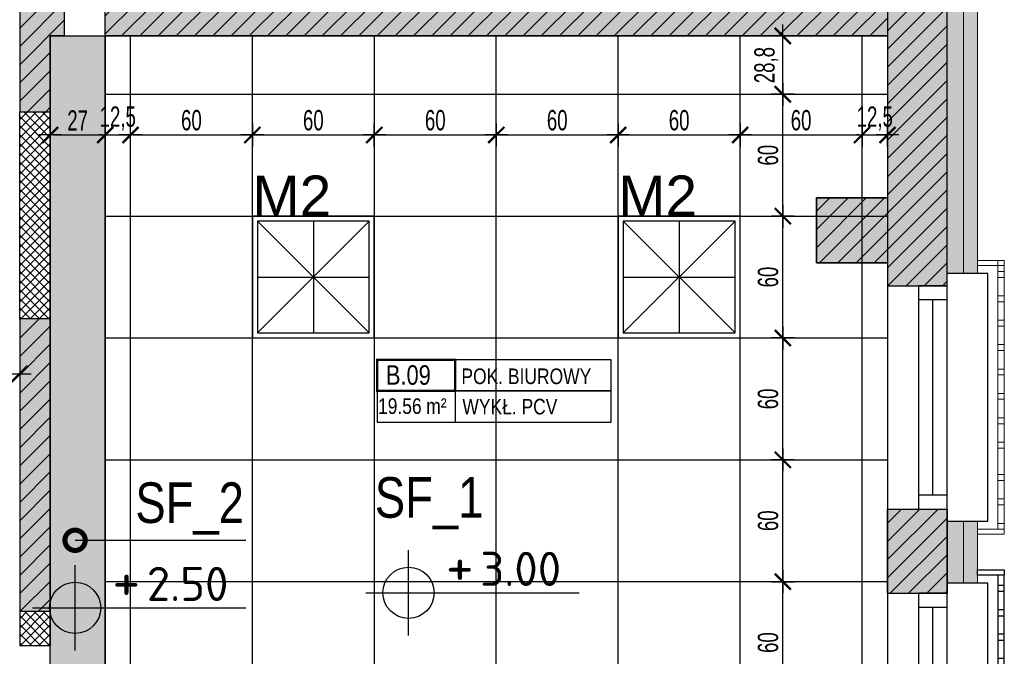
# Model space of a CAD drawing. Header units: millimetres. Extents: x 99331 to 130831, y -7610 to 25890.
# Tile 18 of 101: x 127887 to 128371, y 3567 to 3880. Entities that reach past the tile are written whole.
import ezdxf
from ezdxf import colors
from ezdxf.entities.mleader import LeaderData, LeaderLine
from ezdxf.enums import TextEntityAlignment as Align
from ezdxf.math import Vec2, Vec3

# ---------------------------------------------------------------- set-up
doc = ezdxf.new("R2010")
doc.units = ezdxf.units.MM
doc.layers.get('DEFPOINTS').update_dxf_attribs({"lineweight": 9})
for name, color, linetype in [('_HSA_HATCH_WYPEŁNIENIA_PRZEGRÓD', 205, 'Continuous'), ('_HSA_OPIS', 43, 'Continuous'), ('_HSA_OŚWIETLENIE', 53, 'Continuous'), ('_HSA_STOLARKA_ZEWNĘTRZNA', 132, 'Continuous'), ('_HSA_SUFITY_HATCH', 161, 'Continuous'), ('_HSA_SUFITY_KOTY', 150, 'Continuous'), ('_HSA_SUFITY_OBRYS', 220, 'Continuous'), ('_HSA_SUFITY_OPISY', 43, 'Continuous'), ('_HSA_SUFITY_PODZIAŁ', 142, 'Continuous'), ('_HSA_WIDOKOWE', 1, 'Continuous'), ('_HSA_WIDOKOWE_CIENKIE', 8, 'Continuous'), ('_HSA_WYM_50', 141, 'Continuous'), ('_HSA_ŚCIANY_DZIAŁOWE', 6, 'Continuous'), ('_HSA_ŚCIANY_KONSTRUKCYJNE', 3, 'Continuous'), ('_HSA_ŚCIANY_MUROWANE', 4, 'Continuous')]:
    doc.layers.add(name, color=color, linetype=linetype)
for name, color, linetype, lineweight in [('_HSA_IZOLACJA_TERMICZNA', 2, 'Continuous', 5), ('A- stolarka', 221, 'Continuous', 20), ('A_CIENKIE', 252, 'Continuous', 18)]:
    doc.layers.add(name, color=color, linetype=linetype, lineweight=lineweight)
doc.styles.add('Arial', font='Arial.ttf')
doc.styles.add('ARIAL_100', font='Arial.ttf', dxfattribs={"width": 0.8, "height": 20})
doc.styles.add('ARIAL_50', font='Arial Narrow.ttf', dxfattribs={"width": 0.8, "height": 10})
doc.styles.add('ISO', font='ISOCPEUR.TTF')
doc.styles.get("Standard").update_dxf_attribs({"font": 'Arial.ttf'})
doc.linetypes.add('BATTING', pattern='A,0.00254,-2.54,[134,ltypeshp.shx,S=2.54,R=0,X=-2.54,Y=0],-5.08,[134,ltypeshp.shx,S=2.54,R=180,X=2.54,Y=0],-2.54', length=10.16254)
doc.dimstyles.new('WYM_WEWN_50', dxfattribs={"dimscale": 0.7, "dimtxt": 10, "dimasz": 2, "dimexe": 10, "dimexo": 0, "dimgap": 3, "dimtad": 1, "dimdec": 1, "dimrnd": 1e-05, "dimtxsty": 'ARIAL_50', "dimblk": 'Wym-03', "dimcen": 0, "dimdle": 10, "dimse1": 1, "dimse2": 1, "dimclrt": 256, "dimazin": 2, "dimtfac": 1, "dimtdec": 1, "dimtix": 1, "dimtmove": 2, "dimatfit": 0, "dimfxl": 1, "dimtolj": 1, "dimtzin": 0, "dimarcsym": 0})
pattern_1 = [(45, (40000, -17000), (-4.49012806, 4.49012806), [])]

# ---------------------------------------------------------------- blocks, each defined once
blk = doc.blocks.new('*U7')
blk.add_line((1, 0.4), (1, -0.4))
at = {"const_width": 0.03}
blk.add_lwpolyline([(0, 0), (1, 0), (1, 0.4), (0, 0.4)], close=True, dxfattribs=at)
for points in [[(1, 0), (3, 0), (3, 0.4), (1, 0.4)], [(0, -0.4), (3, -0.4), (3, 0), (0, 0)]]:
    blk.add_lwpolyline(points, close=True)
at = {"style": 'Arial', "width": 0.8}
blk.add_attdef('NR', text='', height=0.25, dxfattribs=at).set_placement((0.4, 0.08), align=Align.CENTER)
for tag, p in [('NAZWA', (1.079, 0.089)), ('0000', (0.03, -0.291)), ('WYK', (1.092, -0.301))]:
    blk.add_attdef(tag, p, '', height=0.2, dxfattribs=at)
blk = doc.blocks.new('*U47')
at = {"linetype": 'ByBlock', "ltscale": 10}
for p, q in [((0, 14), (110, 14)), ((0, 0), (0, 14)), ((7, 0), (7, 14)), ((103, 14), (103, 0)), ((110, 14), (110, 0)), ((7, 7), (103, 7)), ((0, 0), (110, 0))]:
    blk.add_line(p, q, dxfattribs=at)
blk = doc.blocks.new('*U46')
at = {"linetype": 'ByBlock', "ltscale": 10}
for p, q in [((0, 14), (175, 14)), ((0, 0), (0, 14)), ((7, 0), (7, 14)), ((168, 14), (168, 0)), ((175, 14), (175, 0)), ((7, 7), (168, 7)), ((0, 0), (175, 0))]:
    blk.add_line(p, q, dxfattribs=at)
blk = doc.blocks.new('A$Ccbc24da0')
at = {"layer": 'A_CIENKIE', "color": 0}
for points in [[(-5, 3.84), (8.11, 3.84), (8.11, 6.32), (-5, 6.32)], [(4.9, -1.99), (8.11, -1.99), (8.11, 0.93), (4.9, 0.93)], [(4.9, -13.99), (8.11, -13.99), (8.11, -11.07), (4.9, -11.07)], [(4.9, -25.99), (8.11, -25.99), (8.11, -23.07), (4.9, -23.07)], [(4.9, -37.99), (8.11, -37.99), (8.11, -35.07), (4.9, -35.07)], [(4.9, -49.99), (8.11, -49.99), (8.11, -47.07), (4.9, -47.07)], [(4.9, -61.99), (8.11, -61.99), (8.11, -59.07), (4.9, -59.07)], [(4.9, -73.99), (8.11, -73.99), (8.11, -71.07), (4.9, -71.07)], [(4.9, -85.99), (8.11, -85.99), (8.11, -83.07), (4.9, -83.07)], [(4.9, -101.99), (8.11, -101.99), (8.11, -99.07), (4.9, -99.07)], [(4.9, -113.99), (8.11, -113.99), (8.11, -111.07), (4.9, -111.07)], [(4.9, -125.99), (8.11, -125.99), (8.11, -123.07), (4.9, -123.07)], [(-5, -128.47), (8.11, -128.47), (8.11, -125.99), (-5, -125.99)]]:
    blk.add_lwpolyline(points, close=True, dxfattribs=at)
blk.add_lwpolyline([(4.9, 6.32), (4.9, -125.99), (8.11, -125.99), (8.11, 6.32)], dxfattribs=at)
blk = doc.blocks.new('A$Cbb3937aa')
for points in [[(0, 197.94), (13.11, 197.94), (13.11, 195.46), (0, 195.46)], [(13.11, 195.46), (9.9, 195.46), (9.9, 2.48), (13.11, 2.48)], [(9.9, 187.44), (13.11, 187.44), (13.11, 190.37), (9.9, 190.37)], [(9.9, 175.44), (13.11, 175.44), (13.11, 178.37), (9.9, 178.37)], [(9.9, 163.44), (13.11, 163.44), (13.11, 166.37), (9.9, 166.37)], [(9.9, 151.44), (13.11, 151.44), (13.11, 154.37), (9.9, 154.37)], [(9.9, 139.44), (13.11, 139.44), (13.11, 142.37), (9.9, 142.37)], [(9.9, 127.44), (13.11, 127.44), (13.11, 130.37), (9.9, 130.37)], [(9.9, 115.44), (13.11, 115.44), (13.11, 118.37), (9.9, 118.37)], [(9.9, 103.44), (13.11, 103.44), (13.11, 106.37), (9.9, 106.37)], [(9.9, 91.44), (13.11, 91.44), (13.11, 94.37), (9.9, 94.37)], [(9.9, 79.44), (13.11, 79.44), (13.11, 82.37), (9.9, 82.37)], [(9.9, 67.44), (13.11, 67.44), (13.11, 70.37), (9.9, 70.37)], [(9.9, 55.44), (13.11, 55.44), (13.11, 58.37), (9.9, 58.37)], [(9.9, 43.44), (13.11, 43.44), (13.11, 46.37), (9.9, 46.37)], [(9.9, 31.44), (13.11, 31.44), (13.11, 34.37), (9.9, 34.37)], [(9.9, 19.44), (13.11, 19.44), (13.11, 22.37), (9.9, 22.37)], [(9.9, 7.44), (13.11, 7.44), (13.11, 10.37), (9.9, 10.37)], [(0, 0), (13.11, 0), (13.11, 2.48), (0, 2.48)]]:
    blk.add_lwpolyline(points, close=True)
blk = doc.blocks.new('_DotSmall')
at = {"color": 0, "linetype": 'ByBlock', "const_width": 0.5}
blk.add_lwpolyline([(-0.0625, 0, 1), (0.0625, 0, 1)], format="xyb", close=True, dxfattribs=at)
blk = doc.blocks.new('kota-rzut')
for p, q in [((0, 0), (0, 1.25)), ((-1.25, 0), (0, 0)), ((0, 0), (5, 0)), ((0, -1.25), (0, 0)), ((0.75, 0), (1.55, 0))]:
    blk.add_line(p, q)
blk.add_circle((0, 0), 0.75)
at = {"style": 'ISO'}
blk.add_attdef('±1', text='', height=1.2, dxfattribs=at).set_placement((1.5, 0.2), align=Align.CENTER)
blk.add_attdef('POZIOM1', (2.1, 0.2), '', height=1, dxfattribs=at)
blk = doc.blocks.new('BDlux_M2')
for p, q in [((-27.5, 27.5), (27.5, -27.5)), ((27.5, 27.5), (-27.5, -27.5)), ((0, 27.5), (0, -27.5)), ((-27.5, 0), (27.5, 0))]:
    blk.add_line(p, q)
for points in [[(-30, -30), (30, -30), (30, 30), (-30, 30)], [(-27.5, -27.5), (27.5, -27.5), (27.5, 27.5), (-27.5, 27.5)]]:
    blk.add_lwpolyline(points, close=True)
at = {"color": 7, "lineweight": 30, "insert": (-30, 50), "char_height": 20, "attachment_point": 1}
blk.add_mtext_dynamic_manual_height_columns('M2', width=105.3716, gutter_width=1, heights=[0], dxfattribs=at)
blk = doc.blocks.new('Wym-03')
for p, q in [((0, 4), (0, -4)), ((-4, 0), (4, 0))]:
    blk.add_line(p, q)
blk.add_lwpolyline([(-2.83, -2.83, 0.8, 0.8, 0), (2.83, 2.83, 0.05, 0.05, 0)], format="xyseb")
blk = doc.blocks.new('*D356')
at = {"layer": '_HSA_WYM_50', "color": 0, "lineweight": -2, "transparency": 16777216}
blk.add_line((127828.21, 3705.99), (127885.41, 3705.99), dxfattribs=at)
at = {"layer": 'DEFPOINTS', "color": 0, "transparency": 16777216}
for p in [(127826.81, 3725.33), (127886.81, 3725.33), (127886.81, 3705.99)]:
    blk.add_point(p, dxfattribs=at)
at = {"layer": '_HSA_WYM_50', "color": 0, "lineweight": -2, "transparency": 16777216, "xscale": 1.4, "yscale": 1.4, "zscale": 1.4, "rotation": 180}
blk.add_blockref('Wym-03', (127826.81, 3705.99), dxfattribs=at)
at = {"layer": '_HSA_WYM_50', "color": 0, "lineweight": -2, "transparency": 16777216, "xscale": 1.4, "yscale": 1.4, "zscale": 1.4}
blk.add_blockref('Wym-03', (127886.81, 3705.99), dxfattribs=at)
at = {"layer": '_HSA_WYM_50', "transparency": 16777216, "insert": (127856.81, 3713.2), "char_height": 10, "attachment_point": 5, "style": 'ARIAL_50'}
blk.add_mtext('\\A1;60', dxfattribs=at)
blk = doc.blocks.new('*D396')
at = {"layer": '_HSA_WYM_50', "color": 0, "lineweight": -2, "transparency": 16777216}
blk.add_line((127903.21, 3823.6), (127927.44, 3823.6), dxfattribs=at)
at = {"layer": 'DEFPOINTS', "color": 0, "transparency": 16777216}
for p in [(127901.81, 3872.38), (127928.84, 3872.38), (127928.84, 3823.6)]:
    blk.add_point(p, dxfattribs=at)
at = {"layer": '_HSA_WYM_50', "color": 0, "lineweight": -2, "transparency": 16777216, "xscale": 1.4, "yscale": 1.4, "zscale": 1.4, "rotation": 180}
blk.add_blockref('Wym-03', (127901.81, 3823.6), dxfattribs=at)
at = {"layer": '_HSA_WYM_50', "color": 0, "lineweight": -2, "transparency": 16777216, "xscale": 1.4, "yscale": 1.4, "zscale": 1.4}
blk.add_blockref('Wym-03', (127928.84, 3823.6), dxfattribs=at)
at = {"layer": '_HSA_WYM_50', "transparency": 16777216, "insert": (127915.33, 3830.73), "char_height": 10, "attachment_point": 5, "style": 'ARIAL_50'}
blk.add_mtext('\\A1;27', dxfattribs=at)
blk = doc.blocks.new('*D397')
at = {"layer": '_HSA_WYM_50', "color": 0, "lineweight": -2, "transparency": 16777216}
for p, q in [((127927.44, 3823.6), (127926.04, 3823.6)), ((127928.84, 3823.6), (127941.3, 3823.6)), ((127942.7, 3823.6), (127944.1, 3823.6))]:
    blk.add_line(p, q, dxfattribs=at)
at = {"layer": 'DEFPOINTS', "color": 0, "transparency": 16777216}
for p in [(127928.84, 3872.38), (127941.3, 3843.63), (127941.3, 3823.6)]:
    blk.add_point(p, dxfattribs=at)
at = {"layer": '_HSA_WYM_50', "color": 0, "lineweight": -2, "transparency": 16777216, "xscale": 1.4, "yscale": 1.4, "zscale": 1.4}
for p, rotation in [((127928.84, 3823.6), 359.9999999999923), ((127941.3, 3823.6), 179.9999999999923)]:
    blk.add_blockref('Wym-03', p, dxfattribs=dict(at, rotation=rotation))
at = {"layer": '_HSA_WYM_50', "transparency": 16777216, "insert": (127935.07, 3831.71), "char_height": 10, "attachment_point": 5, "style": 'ARIAL_50'}
blk.add_mtext('\\A1;12,5', dxfattribs=at)
blk = doc.blocks.new('*D398')
at = {"layer": '_HSA_WYM_50', "color": 0, "lineweight": -2, "transparency": 16777216}
blk.add_line((127942.7, 3823.6), (127999.9, 3823.6), dxfattribs=at)
at = {"layer": 'DEFPOINTS', "color": 0, "transparency": 16777216}
for p in [(127941.3, 3843.63), (128001.3, 3843.63), (128001.3, 3823.6)]:
    blk.add_point(p, dxfattribs=at)
at = {"layer": '_HSA_WYM_50', "color": 0, "lineweight": -2, "transparency": 16777216, "xscale": 1.4, "yscale": 1.4, "zscale": 1.4}
for p, rotation in [((127941.3, 3823.6), 179.9999999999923), ((128001.3, 3823.6), 359.9999999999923)]:
    blk.add_blockref('Wym-03', p, dxfattribs=dict(at, rotation=rotation))
at = {"layer": '_HSA_WYM_50', "transparency": 16777216, "insert": (127971.3, 3830.81), "char_height": 10, "attachment_point": 5, "style": 'ARIAL_50'}
blk.add_mtext('\\A1;60', dxfattribs=at)
blk = doc.blocks.new('*D399')
at = {"layer": '_HSA_WYM_50', "color": 0, "lineweight": -2, "transparency": 16777216}
blk.add_line((128002.7, 3823.6), (128059.9, 3823.6), dxfattribs=at)
at = {"layer": 'DEFPOINTS', "color": 0, "transparency": 16777216}
for p in [(128001.3, 3843.63), (128061.3, 3843.63), (128061.3, 3823.6)]:
    blk.add_point(p, dxfattribs=at)
at = {"layer": '_HSA_WYM_50', "color": 0, "lineweight": -2, "transparency": 16777216, "xscale": 1.4, "yscale": 1.4, "zscale": 1.4}
for p, rotation in [((128001.3, 3823.6), 179.9999999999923), ((128061.3, 3823.6), 359.9999999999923)]:
    blk.add_blockref('Wym-03', p, dxfattribs=dict(at, rotation=rotation))
at = {"layer": '_HSA_WYM_50', "transparency": 16777216, "insert": (128031.3, 3830.81), "char_height": 10, "attachment_point": 5, "style": 'ARIAL_50'}
blk.add_mtext('\\A1;60', dxfattribs=at)
blk = doc.blocks.new('*D400')
at = {"layer": '_HSA_WYM_50', "color": 0, "lineweight": -2, "transparency": 16777216}
blk.add_line((128062.7, 3823.6), (128119.93, 3823.6), dxfattribs=at)
at = {"layer": 'DEFPOINTS', "color": 0, "transparency": 16777216}
for p in [(128061.3, 3843.63), (128121.33, 3843.63), (128121.33, 3823.6)]:
    blk.add_point(p, dxfattribs=at)
at = {"layer": '_HSA_WYM_50', "color": 0, "lineweight": -2, "transparency": 16777216, "xscale": 1.4, "yscale": 1.4, "zscale": 1.4}
for p, rotation in [((128061.3, 3823.6), 179.9999999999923), ((128121.33, 3823.6), 359.9999999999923)]:
    blk.add_blockref('Wym-03', p, dxfattribs=dict(at, rotation=rotation))
at = {"layer": '_HSA_WYM_50', "transparency": 16777216, "insert": (128091.31, 3830.81), "char_height": 10, "attachment_point": 5, "style": 'ARIAL_50'}
blk.add_mtext('\\A1;60', dxfattribs=at)
blk = doc.blocks.new('*D401')
at = {"layer": '_HSA_WYM_50', "color": 0, "lineweight": -2, "transparency": 16777216}
blk.add_line((128122.73, 3823.6), (128179.9, 3823.6), dxfattribs=at)
at = {"layer": 'DEFPOINTS', "color": 0, "transparency": 16777216}
for p in [(128121.33, 3843.63), (128181.3, 3843.63), (128181.3, 3823.6)]:
    blk.add_point(p, dxfattribs=at)
at = {"layer": '_HSA_WYM_50', "color": 0, "lineweight": -2, "transparency": 16777216, "xscale": 1.4, "yscale": 1.4, "zscale": 1.4}
for p, rotation in [((128121.33, 3823.6), 179.9999999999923), ((128181.3, 3823.6), 359.9999999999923)]:
    blk.add_blockref('Wym-03', p, dxfattribs=dict(at, rotation=rotation))
at = {"layer": '_HSA_WYM_50', "transparency": 16777216, "insert": (128151.31, 3830.81), "char_height": 10, "attachment_point": 5, "style": 'ARIAL_50'}
blk.add_mtext('\\A1;60', dxfattribs=at)
blk = doc.blocks.new('*D402')
at = {"layer": '_HSA_WYM_50', "color": 0, "lineweight": -2, "transparency": 16777216}
blk.add_line((128182.7, 3823.6), (128239.9, 3823.6), dxfattribs=at)
at = {"layer": 'DEFPOINTS', "color": 0, "transparency": 16777216}
for p in [(128181.3, 3843.63), (128241.3, 3843.63), (128241.3, 3823.6)]:
    blk.add_point(p, dxfattribs=at)
at = {"layer": '_HSA_WYM_50', "color": 0, "lineweight": -2, "transparency": 16777216, "xscale": 1.4, "yscale": 1.4, "zscale": 1.4}
for p, rotation in [((128181.3, 3823.6), 179.9999999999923), ((128241.3, 3823.6), 359.9999999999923)]:
    blk.add_blockref('Wym-03', p, dxfattribs=dict(at, rotation=rotation))
at = {"layer": '_HSA_WYM_50', "transparency": 16777216, "insert": (128211.3, 3830.81), "char_height": 10, "attachment_point": 5, "style": 'ARIAL_50'}
blk.add_mtext('\\A1;60', dxfattribs=at)
blk = doc.blocks.new('*D403')
at = {"layer": '_HSA_WYM_50', "color": 0, "lineweight": -2, "transparency": 16777216}
blk.add_line((128242.7, 3823.6), (128299.9, 3823.6), dxfattribs=at)
at = {"layer": 'DEFPOINTS', "color": 0, "transparency": 16777216}
for p in [(128241.3, 3843.63), (128301.3, 3843.63), (128301.3, 3823.6)]:
    blk.add_point(p, dxfattribs=at)
at = {"layer": '_HSA_WYM_50', "color": 0, "lineweight": -2, "transparency": 16777216, "xscale": 1.4, "yscale": 1.4, "zscale": 1.4}
for p, rotation in [((128241.3, 3823.6), 179.9999999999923), ((128301.3, 3823.6), 359.9999999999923)]:
    blk.add_blockref('Wym-03', p, dxfattribs=dict(at, rotation=rotation))
at = {"layer": '_HSA_WYM_50', "transparency": 16777216, "insert": (128271.3, 3830.81), "char_height": 10, "attachment_point": 5, "style": 'ARIAL_50'}
blk.add_mtext('\\A1;60', dxfattribs=at)
blk = doc.blocks.new('*D404')
at = {"layer": '_HSA_WYM_50', "color": 0, "lineweight": -2, "transparency": 16777216}
for p, q in [((128299.9, 3823.6), (128298.5, 3823.6)), ((128301.3, 3823.6), (128313.81, 3823.6)), ((128315.21, 3823.6), (128316.61, 3823.6))]:
    blk.add_line(p, q, dxfattribs=at)
at = {"layer": 'DEFPOINTS', "color": 0, "transparency": 16777216}
for p in [(128301.3, 3843.63), (128313.81, 3843.63), (128313.81, 3823.6)]:
    blk.add_point(p, dxfattribs=at)
at = {"layer": '_HSA_WYM_50', "color": 0, "lineweight": -2, "transparency": 16777216, "xscale": 1.4, "yscale": 1.4, "zscale": 1.4}
for p, rotation in [((128301.3, 3823.6), 359.9999999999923), ((128313.81, 3823.6), 179.9999999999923)]:
    blk.add_blockref('Wym-03', p, dxfattribs=dict(at, rotation=rotation))
at = {"layer": '_HSA_WYM_50', "transparency": 16777216, "insert": (128307.56, 3831.71), "char_height": 10, "attachment_point": 5, "style": 'ARIAL_50'}
blk.add_mtext('\\A1;12,5', dxfattribs=at)
blk = doc.blocks.new('*D408')
at = {"layer": '_HSA_WYM_50', "color": 0, "lineweight": -2, "transparency": 16777216}
blk.add_line((128262.3, 3545.03), (128262.3, 3602.23), dxfattribs=at)
at = {"layer": 'DEFPOINTS', "color": 0, "transparency": 16777216}
for p in [(128262.3, 3603.63), (128301.3, 3603.63), (128301.3, 3543.63)]:
    blk.add_point(p, dxfattribs=at)
at = {"layer": '_HSA_WYM_50', "color": 0, "lineweight": -2, "transparency": 16777216, "xscale": 1.4, "yscale": 1.4, "zscale": 1.4}
for p, rotation in [((128262.3, 3603.63), 90), ((128262.3, 3543.63), 270)]:
    blk.add_blockref('Wym-03', p, dxfattribs=dict(at, rotation=rotation))
at = {"layer": '_HSA_WYM_50', "transparency": 16777216, "insert": (128255.09, 3573.63), "char_height": 10, "attachment_point": 5, "rotation": 90, "style": 'ARIAL_50'}
blk.add_mtext('\\A1;60', dxfattribs=at)
blk = doc.blocks.new('*D409')
at = {"layer": '_HSA_WYM_50', "color": 0, "lineweight": -2, "transparency": 16777216}
blk.add_line((128262.3, 3605.03), (128262.3, 3662.23), dxfattribs=at)
at = {"layer": 'DEFPOINTS', "color": 0, "transparency": 16777216}
for p in [(128262.3, 3663.63), (128301.3, 3663.63), (128301.3, 3603.63)]:
    blk.add_point(p, dxfattribs=at)
at = {"layer": '_HSA_WYM_50', "color": 0, "lineweight": -2, "transparency": 16777216, "xscale": 1.4, "yscale": 1.4, "zscale": 1.4}
for p, rotation in [((128262.3, 3663.63), 90), ((128262.3, 3603.63), 270)]:
    blk.add_blockref('Wym-03', p, dxfattribs=dict(at, rotation=rotation))
at = {"layer": '_HSA_WYM_50', "transparency": 16777216, "insert": (128255.09, 3633.63), "char_height": 10, "attachment_point": 5, "rotation": 90, "style": 'ARIAL_50'}
blk.add_mtext('\\A1;60', dxfattribs=at)
blk = doc.blocks.new('*D410')
at = {"layer": '_HSA_WYM_50', "color": 0, "lineweight": -2, "transparency": 16777216}
blk.add_line((128262.3, 3665.03), (128262.3, 3722.23), dxfattribs=at)
at = {"layer": 'DEFPOINTS', "color": 0, "transparency": 16777216}
for p in [(128262.3, 3723.63), (128301.3, 3723.63), (128301.3, 3663.63)]:
    blk.add_point(p, dxfattribs=at)
at = {"layer": '_HSA_WYM_50', "color": 0, "lineweight": -2, "transparency": 16777216, "xscale": 1.4, "yscale": 1.4, "zscale": 1.4}
for p, rotation in [((128262.3, 3723.63), 90), ((128262.3, 3663.63), 270)]:
    blk.add_blockref('Wym-03', p, dxfattribs=dict(at, rotation=rotation))
at = {"layer": '_HSA_WYM_50', "transparency": 16777216, "insert": (128255.09, 3693.63), "char_height": 10, "attachment_point": 5, "rotation": 90, "style": 'ARIAL_50'}
blk.add_mtext('\\A1;60', dxfattribs=at)
blk = doc.blocks.new('*D411')
at = {"layer": '_HSA_WYM_50', "color": 0, "lineweight": -2, "transparency": 16777216}
blk.add_line((128262.3, 3725.03), (128262.3, 3782.23), dxfattribs=at)
at = {"layer": 'DEFPOINTS', "color": 0, "transparency": 16777216}
for p in [(128262.3, 3783.63), (128262.3, 3783.63), (128301.3, 3723.63)]:
    blk.add_point(p, dxfattribs=at)
at = {"layer": '_HSA_WYM_50', "color": 0, "lineweight": -2, "transparency": 16777216, "xscale": 1.4, "yscale": 1.4, "zscale": 1.4}
for p, rotation in [((128262.3, 3783.63), 90), ((128262.3, 3723.63), 270)]:
    blk.add_blockref('Wym-03', p, dxfattribs=dict(at, rotation=rotation))
at = {"layer": '_HSA_WYM_50', "transparency": 16777216, "insert": (128255.09, 3753.63), "char_height": 10, "attachment_point": 5, "rotation": 90, "style": 'ARIAL_50'}
blk.add_mtext('\\A1;60', dxfattribs=at)
blk = doc.blocks.new('*D412')
at = {"layer": '_HSA_WYM_50', "color": 0, "lineweight": -2, "transparency": 16777216}
blk.add_line((128262.3, 3785.03), (128262.3, 3842.23), dxfattribs=at)
at = {"layer": 'DEFPOINTS', "color": 0, "transparency": 16777216}
for p in [(128262.3, 3843.63), (128262.3, 3843.63), (128262.3, 3783.63)]:
    blk.add_point(p, dxfattribs=at)
at = {"layer": '_HSA_WYM_50', "color": 0, "lineweight": -2, "transparency": 16777216, "xscale": 1.4, "yscale": 1.4, "zscale": 1.4}
for p, rotation in [((128262.3, 3843.63), 90), ((128262.3, 3783.63), 270)]:
    blk.add_blockref('Wym-03', p, dxfattribs=dict(at, rotation=rotation))
at = {"layer": '_HSA_WYM_50', "transparency": 16777216, "insert": (128255.09, 3813.63), "char_height": 10, "attachment_point": 5, "rotation": 90, "style": 'ARIAL_50'}
blk.add_mtext('\\A1;60', dxfattribs=at)
blk = doc.blocks.new('*D413')
at = {"layer": '_HSA_WYM_50', "color": 0, "lineweight": -2, "transparency": 16777216}
blk.add_line((128262.3, 3845.03), (128262.3, 3870.98), dxfattribs=at)
at = {"layer": 'DEFPOINTS', "color": 0, "transparency": 16777216}
for p in [(128262.3, 3872.38), (128262.3, 3872.38), (128262.3, 3843.63)]:
    blk.add_point(p, dxfattribs=at)
at = {"layer": '_HSA_WYM_50', "color": 0, "lineweight": -2, "transparency": 16777216, "xscale": 1.4, "yscale": 1.4, "zscale": 1.4}
for p, rotation in [((128262.3, 3872.38), 90), ((128262.3, 3843.63), 270)]:
    blk.add_blockref('Wym-03', p, dxfattribs=dict(at, rotation=rotation))
at = {"layer": '_HSA_WYM_50', "transparency": 16777216, "insert": (128254.19, 3858), "char_height": 10, "attachment_point": 5, "rotation": 90, "style": 'ARIAL_50'}
blk.add_mtext('\\A1;28,8', dxfattribs=at)

msp = doc.modelspace()

# ---------------------------------------------------------------- hatches: boundary and pattern name
at = {"layer": '_HSA_HATCH_WYPEŁNIENIA_PRZEGRÓD'}
h = msp.add_hatch(dxfattribs=at)
h.set_pattern_fill('ANSI31', color=256, scale=2, style=0)
h.set_pattern_definition([(45, (56000, -17000), (-4.49012806, 4.49012806), [])])
h.paths.add_polyline_path([(128343.19, 4444.24), (128313.81, 4444.24), (128313.81, 4335.52), (128343.19, 4335.52)])
h.paths.add_polyline_path([(128313.81, 4406.25), (128263.81, 4406.25), (128263.81, 4370.53), (128313.81, 4370.53)])
h.paths.add_polyline_path([(128343.19, 4160.52), (128313.81, 4160.52), (128313.81, 4085.42), (128343.19, 4085.42)])
h.paths.add_polyline_path([(128343.19, 3910.42), (128313.81, 3910.42), (128313.81, 3749.35), (128343.19, 3749.35)])
h.paths.add_polyline_path([(128313.81, 3792.64), (128278.81, 3792.64), (128278.81, 3760.64), (128313.81, 3760.64)])
h.paths.add_polyline_path([(128343.19, 3639.35), (128313.81, 3639.35), (128313.81, 3597.92), (128343.19, 3597.92)])
h.paths.add_polyline_path([(128343.19, 3422.92), (128313.81, 3422.92), (128313.81, 3380.8), (128343.19, 3380.8)])
h.paths.add_polyline_path([(128313.81, 3205.8), (128278.81, 3205.8), (128278.81, 3172.8), (128313.81, 3172.8)])
h.paths.add_polyline_path([(120845.6, 8016.02), (125067.47, 8016.02), (125067.47, 8839.79), (120845.6, 8839.79)], flags=9)
h.paths.add_polyline_path([(126952.22, 3405.4), (127041.05, 3405.4), (127041.05, 3433.52), (126952.22, 3433.52)], flags=9)
h.paths.add_polyline_path([(128343.19, 4701.88), (128313.81, 4701.88), (128313.81, 4619.24), (128343.19, 4619.24)])
at = {"layer": '_HSA_HATCH_WYPEŁNIENIA_PRZEGRÓD', "true_color": 0x969696}
h = msp.add_hatch(color=252, dxfattribs=at)
h.paths.add_polyline_path([(128278.81, 3205.8), (128278.81, 3172.8), (128313.81, 3172.8), (128313.81, 3205.8)])
h.paths.add_polyline_path([(128313.81, 3422.92), (128313.81, 3380.8), (128343.19, 3380.8), (128343.19, 3385.8), (128358.19, 3385.8), (128358.19, 3417.92), (128343.19, 3417.92), (128343.19, 3422.92)])
h.paths.add_polyline_path([(128313.81, 3639.35), (128313.81, 3597.92), (128343.19, 3597.92), (128343.19, 3602.92), (128358.19, 3602.92), (128358.19, 3633.42), (128343.19, 3633.42), (128343.19, 3639.35)])
h.paths.add_polyline_path([(128313.81, 3910.42), (128313.81, 3792.64), (128278.81, 3792.64), (128278.81, 3760.64), (128313.81, 3760.64), (128313.81, 3749.35), (128343.19, 3749.35), (128343.19, 3755.42), (128358.19, 3755.42), (128358.19, 3905.42), (128343.19, 3905.42), (128343.19, 3910.42)])
h.paths.add_polyline_path([(128313.81, 4160.52), (128313.81, 4085.42), (128343.19, 4085.42), (128343.19, 4090.42), (128358.19, 4090.42), (128358.19, 4155.52), (128343.19, 4155.52), (128343.19, 4160.52)])
h.paths.add_polyline_path([(128313.81, 4444.24), (128313.81, 4406.25), (128263.81, 4406.25), (128263.81, 4370.53), (128313.81, 4370.53), (128313.81, 4335.52), (128343.19, 4335.52), (128343.19, 4340.52), (128358.19, 4340.52), (128358.19, 4439.24), (128343.19, 4439.24), (128343.19, 4444.24)])
h.paths.add_polyline_path([(128313.81, 4619.24), (128343.19, 4619.24), (128343.19, 4624.24), (128358.19, 4624.24), (128358.19, 4701.88), (128313.81, 4701.88)])
h = msp.add_hatch(color=252, dxfattribs=at)
h.paths.add_polyline_path([(127908.74, 4358.65), (127928.74, 4358.65), (127928.74, 4344.65), (127908.74, 4344.65)], flags=16)
h.paths.add_polyline_path([(127908.74, 4316.2), (127928.74, 4316.2), (127928.74, 4302.2), (127908.74, 4302.2)], flags=16)
h.paths.add_polyline_path([(128313.81, 4127.88), (127901.81, 4127.88), (127901.81, 4195.11), (127886.81, 4195.11), (127886.81, 4074.05), (127901.81, 4074.05), (127901.81, 4112.88), (128313.81, 4112.88)])
h.paths.add_polyline_path([(127908.74, 3911.72), (127908.74, 3925.72), (127928.74, 3925.72), (127928.74, 3911.72)], flags=16)
h.paths.add_polyline_path([(127905.74, 3412), (127925.74, 3412), (127925.74, 3398), (127925.74, 3380.88), (128313.81, 3380.88), (128313.81, 3394.88), (127928.84, 3394.88), (127928.84, 3455.93), (127901.81, 3455.93), (127901.81, 3470.05), (127886.81, 3470.05), (127886.81, 3362.05), (127901.81, 3362.05), (127901.81, 3380.88), (127905.74, 3380.88), (127905.74, 3398)])
h.paths.add_polyline_path([(127905.74, 3419.22), (127905.74, 3433.22), (127925.74, 3433.22), (127925.74, 3419.22)], flags=16)
h.paths.add_polyline_path([(127706.81, 3039.88), (127706.81, 3024.88)])
h.paths.add_polyline_path([(127886.81, 3835.05), (127901.81, 3835.05), (127901.81, 3872.38), (127908.74, 3872.38), (127908.74, 3890.5), (127908.74, 3904.5), (127928.74, 3904.5), (127928.74, 3890.5), (127928.74, 3872.38), (128313.81, 3872.38), (128313.81, 3888.38), (127931.84, 3888.38), (127931.84, 3943.43), (127901.81, 3943.43), (127901.81, 3963.05), (127886.81, 3963.05)])
h.paths.add_polyline_path([(127853.81, 4394.88), (127853.81, 4379.88), (127886.81, 4379.88), (127886.81, 4337.42), (127908.74, 4337.42), (127928.74, 4337.42), (127928.74, 4323.42), (127908.74, 4323.42), (127886.81, 4323.42), (127886.81, 4297.11), (127934.49, 4297.11), (127934.49, 4379.88), (128263.81, 4379.88), (128263.81, 4394.88), (127928.74, 4394.88), (127928.74, 4379.88), (127928.74, 4365.88), (127908.74, 4365.88), (127908.74, 4379.88), (127908.74, 4394.88)])
h.paths.add_polyline_path([(127751.81, 4379.88), (127751.81, 4394.88), (127706.81, 4394.88), (127706.81, 4468.86), (127691.81, 4468.86), (127691.81, 4311.14), (127706.81, 4311.14), (127706.81, 4379.88)])
h.paths.add_polyline_path([(127901.81, 3124.42), (127901.81, 3238.88), (127886.81, 3238.88), (127886.81, 3124.42)])
h.paths.add_polyline_path([(127901.81, 3589.05), (127901.81, 3733.05), (127886.81, 3733.05), (127886.81, 3589.05)])
h.paths.add_polyline_path([(127886.81, 2911.42), (127926.81, 2911.42), (127926.81, 2935.95), (127916.48, 2935.95), (127896.48, 2935.95), (127896.48, 2949.95), (127916.48, 2949.95), (127926.81, 2949.95), (127926.81, 2975.26), (127907.81, 2975.26), (127907.81, 3039.88), (127886.81, 3039.88), (127886.92, 3024.88), (127886.81, 3024.88), (127886.81, 2969.6), (127896.48, 2969.6), (127916.48, 2969.6), (127916.48, 2955.6), (127896.48, 2955.6), (127886.81, 2955.6), (127886.81, 2928.37), (127896.48, 2928.37), (127916.48, 2928.37), (127916.48, 2914.37), (127896.48, 2914.37), (127886.81, 2914.37)])
h.paths.add_polyline_path([(128023.81, 2891.42), (128059.54, 2891.42), (128059.54, 2896.42), (128313.81, 2896.42), (128313.81, 2891.42), (128358.19, 2891.42), (128358.19, 2931.42), (128343.19, 2931.42), (128343.19, 2936.42), (128313.81, 2936.42), (128313.81, 2911.42), (128023.81, 2911.42)])
h.paths.add_polyline_path([(128030.4, 2891.42), (128050.4, 2891.42), (128050.4, 2892.85), (128030.4, 2892.85)], flags=17)
h.paths.add_polyline_path([(127907.81, 2891.42), (127919.81, 2891.42), (127919.81, 2896.42), (127907.81, 2896.42)])
h.paths.add_polyline_path([(127789.81, 2891.42), (127801.81, 2891.42), (127801.81, 2896.42), (127789.81, 2896.42)])
at = {"layer": '_HSA_HATCH_WYPEŁNIENIA_PRZEGRÓD'}
h = msp.add_hatch(dxfattribs=at)
h.set_pattern_fill('ANSI31', color=256, scale=2, style=0)
h.set_pattern_definition(pattern_1)
h.paths.add_polyline_path([(127886.81, 3835.05), (127901.81, 3835.05), (127901.81, 3872.38), (127908.74, 3872.38), (127908.74, 3890.5), (127908.74, 3904.5), (127928.74, 3904.5), (127928.74, 3890.5), (127928.74, 3872.38), (128313.81, 3872.38), (128313.81, 3888.38), (127931.84, 3888.38), (127931.84, 3943.43), (127901.81, 3943.43), (127901.81, 3963.05), (127886.81, 3963.05)])
h.paths.add_polyline_path([(127908.74, 3925.72), (127928.74, 3925.72), (127928.74, 3911.72), (127908.74, 3911.72)], flags=16)
h = msp.add_hatch(dxfattribs=at)
h.set_pattern_fill('ANSI37', color=256)
h.set_pattern_definition([(45, (40000, -17000), (-2.24506403, 2.24506403), []), (135, (40000, -17000), (-2.24506403, -2.24506403), [])])
h.paths.add_polyline_path([(127901.81, 3835.05), (127886.81, 3835.05), (127886.81, 3733.05), (127901.81, 3733.05)])
h = msp.add_hatch(dxfattribs=at)
h.set_pattern_fill('ANSI31', color=256, scale=2, style=0)
h.set_pattern_definition(pattern_1)
h.paths.add_polyline_path([(127886.81, 3589.05), (127901.81, 3589.05), (127901.81, 3733.05), (127886.81, 3733.05)])
h = msp.add_hatch(dxfattribs=at)
h.set_pattern_fill('ANSI37', color=256, angle=180)
h.set_pattern_definition([(225, (215788.6223, 23802.9273), (2.24506403, -2.24506403), []), (315, (215788.6223, 23802.9273), (2.24506403, 2.24506403), [])])
h.paths.add_polyline_path([(127901.81, 3589.05), (127886.81, 3589.05), (127886.81, 3572.05), (127901.81, 3572.05)])
at = {"layer": '_HSA_SUFITY_HATCH'}
h = msp.add_hatch(dxfattribs=at)
h.set_pattern_fill('AR-SAND', color=256, scale=0.2)
h.set_pattern_definition([(37.5, (4439.378, -1292.308), (-0.32000626, 9.78826475), [0, -7.7216, 0, -8.636, 0, -8.255]), (7.5, (4439.378, -1292.308), (8.9904657, 14.336502), [0, -4.1656, 0, -6.9596, 0, -2.667]), (327.5, (4433.13, -1292.308), (15.8198474, 0.0287437), [0, -2.54, 0, -9.144, 0, -11.938]), (317.5, (4433.13, -1292.308), (15.271129, 4.4585865), [0, -1.27, 0, -5.9944, 0, -6.858])])
h.paths.add_polyline_path([(127928.84, 3455.93), (127901.81, 3455.93), (127901.81, 3872.38), (127928.84, 3872.38)])
at = {"layer": '_HSA_SUFITY_PODZIAŁ', "linetype": 'Continuous'}
h = msp.add_hatch(dxfattribs=at)
h.set_pattern_fill('_USER', color=256, scale=60, double=1, pattern_type=0)
h.set_pattern_definition([(0, (128121.3, 3603.626), (0, 60), []), (90, (128121.3, 3603.626), (-60, 4e-15), [])])
h.paths.add_polyline_path([(127928.84, 3872.38), (128313.81, 3872.38), (128313.81, 3394.88), (127928.84, 3394.88)])

# ---------------------------------------------------------------- linework, layer by layer
at = {"layer": '_HSA_IZOLACJA_TERMICZNA', "color": 8, "linetype": 'BATTING', "ltscale": 0.6}
for p, q in [((128351.19, 3905.42), (128351.19, 3755.42)), ((128351.19, 3633.42), (128351.19, 3602.92))]:
    msp.add_line(p, q, dxfattribs=at)
at = {"layer": '_HSA_IZOLACJA_TERMICZNA'}
for p, q in [((128358.19, 3905.42), (128358.19, 3755.42)), ((128358.19, 3633.42), (128358.19, 3602.92))]:
    msp.add_line(p, q, dxfattribs=at)
at = {"layer": '_HSA_SUFITY_OBRYS'}
for points in [[(127928.84, 3455.93), (127901.81, 3455.93), (127901.81, 3872.38), (127928.84, 3872.38)], [(127928.84, 3872.38), (128313.81, 3872.38), (128313.81, 3792.64), (128278.81, 3792.64), (128278.81, 3760.64), (128313.81, 3760.64), (128313.81, 3394.88), (127928.84, 3394.88)]]:
    msp.add_lwpolyline(points, close=True, dxfattribs=at)
at = {"layer": '_HSA_WIDOKOWE'}
for points in [[(128343.19, 3633.42), (128363.19, 3633.42), (128363.19, 3755.42), (128363.19, 3755.42), (128343.19, 3755.42)], [(128343.19, 3419.42), (128363.19, 3419.42), (128363.19, 3602.92), (128343.19, 3602.92)]]:
    msp.add_lwpolyline(points, dxfattribs=at)
at = {"layer": '_HSA_WIDOKOWE_CIENKIE'}
msp.add_line((127908.74, 3872.38), (127928.74, 3872.38), dxfattribs=at)
at = {"layer": '_HSA_ŚCIANY_DZIAŁOWE'}
for p, q in [((127886.81, 3963.05), (127886.81, 3835.05)), ((127908.74, 3890.5), (127908.74, 3872.38)), ((127928.74, 3890.5), (127928.74, 3872.38)), ((127901.81, 3872.38), (127901.81, 3835.05)), ((127908.74, 3872.38), (127901.81, 3872.38)), ((128313.81, 3872.38), (127928.74, 3872.38)), ((127886.81, 3835.05), (127901.81, 3835.05)), ((127886.81, 3835.05), (127901.81, 3835.05)), ((127886.81, 3733.05), (127886.81, 3589.05)), ((127901.81, 3733.05), (127901.81, 3589.05)), ((127886.81, 3589.05), (127901.81, 3589.05))]:
    msp.add_line(p, q, dxfattribs=at)
at = {"layer": '_HSA_ŚCIANY_KONSTRUKCYJNE'}
msp.add_line((127901.81, 3572.05), (127886.81, 3572.05), dxfattribs=at)
msp.add_line((127901.81, 3572.05), (127886.81, 3572.05), dxfattribs=at)
for points in [[(127886.81, 3835.05), (127901.81, 3835.05), (127901.81, 3733.05), (127886.81, 3733.05)], [(128278.81, 3792.64), (128313.81, 3792.64), (128313.81, 3760.64), (128278.81, 3760.64)]]:
    msp.add_lwpolyline(points, close=True, dxfattribs=at)
for points in [[(127886.81, 3589.05), (127886.81, 3572.05)], [(127901.81, 3589.05), (127901.81, 3572.05)]]:
    msp.add_lwpolyline(points, dxfattribs=at)
at = {"layer": '_HSA_ŚCIANY_MUROWANE'}
for p, q in [((128343.19, 3749.35), (128343.19, 3910.42)), ((128313.81, 3597.92), (128313.81, 3639.35)), ((128343.19, 3597.92), (128343.19, 3639.35)), ((128343.19, 3639.35), (128343.19, 3597.92)), ((128313.81, 3597.92), (128343.19, 3597.92))]:
    msp.add_line(p, q, dxfattribs=at)
for points in [[(128343.19, 3910.42), (128313.81, 3910.42), (128313.81, 3749.35)], [(128313.81, 3749.35), (128343.19, 3749.35)], [(128313.81, 3639.35), (128343.19, 3639.35)]]:
    msp.add_lwpolyline(points, dxfattribs=at)
at = {"layer": 'A- stolarka', "color": 0}
msp.add_lwpolyline([(128328.19, 3639.35), (128343.19, 3639.35)], dxfattribs=at)

# ---------------------------------------------------------------- block references
at = {"layer": '_HSA_OPIS'}
ref = msp.add_blockref('*U7', (128062.71, 3697.53), dxfattribs=dict(at, xscale=38.4, yscale=38.4, zscale=38.4))
ref.add_attrib('NR', 'B.09', dxfattribs={"layer": '0', "height": 9.6, "style": 'Arial', "width": 0.8}).set_placement((128078.07, 3700.6), align=Align.CENTER)
ref.add_attrib('NAZWA', 'POK. BIUROWY', (128104.16, 3700.93), dxfattribs={"layer": '0', "height": 7.68, "style": 'Arial', "width": 0.8})
ref.add_attrib('POW', '19.56', dxfattribs={"layer": '0', "height": 7.68, "style": 'Arial', "width": 0.8}).set_placement((128084.59, 3686.23), align=Align.RIGHT)
ref.add_attrib('M2', 'm²', dxfattribs={"layer": '0', "height": 7.68, "style": 'Arial', "width": 0.8}).set_placement((128096.87, 3686.23), align=Align.RIGHT)
ref.add_attrib('WYK', 'WYKŁ. PCV', (128104.65, 3685.98), dxfattribs={"layer": '0', "height": 7.68, "style": 'Arial', "width": 0.8})
at = {"layer": '_HSA_OŚWIETLENIE'}
for p in [(128031.3, 3753.63), (128211.3, 3753.63)]:
    msp.add_blockref('BDlux_M2', p, dxfattribs=at)
at = {"layer": '_HSA_STOLARKA_ZEWNĘTRZNA', "xscale": -1, "rotation": 270}
for name, p in [('*U47', (128329.19, 3639.35)), ('*U46', (128329.19, 3422.92))]:
    msp.add_blockref(name, p, dxfattribs=at)
at = {"layer": '_HSA_SUFITY_KOTY', "xscale": 16.8, "yscale": 16.8, "zscale": 16.8}
for p, values in [((128078.16, 3598.17), {'±1': '+', 'POZIOM1': '3.00'}), ((127914.07, 3590.76), {'±1': '+', 'POZIOM1': '2.50'})]:
    msp.add_blockref('kota-rzut', p, dxfattribs=at).add_auto_attribs(values)
at = {"layer": '_HSA_WIDOKOWE_CIENKIE', "ltscale": 10}
for name, p in [('A$Ccbc24da0', (128363.19, 3755.42)), ('A$Cbb3937aa', (128358.19, 3411.45))]:
    msp.add_blockref(name, p, dxfattribs=at)

# ---------------------------------------------------------------- texts
at = {"layer": '_HSA_SUFITY_OPISY', "char_height": 20, "attachment_point": 1, "style": 'ARIAL_100'}
for s, insert in [('SF_1', (128061.56, 3655.11, 0)), ('SF_2', (127943.73, 3652.53, 0))]:
    msp.add_mtext(s, dxfattribs=dict(at, insert=insert))

# ---------------------------------------------------------------- dimensions: what is measured, and where the dimension line sits
at = {"layer": '_HSA_WYM_50'}
for base, p1, p2, angle, picture, middle in [((128262.29913762, 3872.3757255), (128262.29913762, 3843.6257255), (128262.29913762, 3872.3757255), 270, '*D413', (128254.18958782, 3858.0007255)), ((127941.3, 3823.6), (127928.84, 3872.38), (127941.3, 3843.63), 180, '*D397', (127935.07, 3831.71)), ((128262.3, 3843.63), (128262.3, 3783.63), (128262.3, 3843.63), 270, '*D412', (128255.09, 3813.63)), ((128001.3, 3823.6), (127941.3, 3843.63), (128001.3, 3843.63), 180, '*D398', (127971.3, 3830.81)), ((128061.3, 3823.6), (128001.3, 3843.63), (128061.3, 3843.63), 180, '*D399', (128031.3, 3830.81)), ((128121.33, 3823.6), (128061.3, 3843.63), (128121.33, 3843.63), 180, '*D400', (128091.31, 3830.81)), ((128181.3, 3823.6), (128121.33, 3843.63), (128181.3, 3843.63), 180, '*D401', (128151.31, 3830.81)), ((128241.3, 3823.6), (128181.3, 3843.63), (128241.3, 3843.63), 180, '*D402', (128211.3, 3830.81)), ((128301.3, 3823.6), (128241.3, 3843.63), (128301.3, 3843.63), 180, '*D403', (128271.3, 3830.81)), ((128313.81, 3823.6), (128301.3, 3843.63), (128313.81, 3843.63), 180, '*D404', (128307.56, 3831.71)), ((128262.3, 3783.63), (128301.3, 3723.63), (128262.3, 3783.63), 270, '*D411', (128255.09, 3753.63)), ((128262.3, 3723.63), (128301.3, 3663.63), (128301.3, 3723.63), 270, '*D410', (128255.09, 3693.63)), ((127886.81, 3705.99), (127826.81, 3725.33), (127886.81, 3725.33), 180, '*D356', (127856.81, 3713.2)), ((128262.3, 3663.63), (128301.3, 3603.63), (128301.3, 3663.63), 270, '*D409', (128255.09, 3633.63)), ((128262.3, 3603.63), (128301.3, 3543.63), (128301.3, 3603.63), 270, '*D408', (128255.09, 3573.63))]:
    dim = msp.add_linear_dim(base=base, p1=p1, p2=p2, angle=angle, dimstyle='WYM_WEWN_50', dxfattribs=at)
    dim.commit()
    dim.dimension.update_dxf_attribs({"geometry": picture, "text_midpoint": middle})
dim = msp.add_aligned_dim(p1=(127901.81, 3872.38), p2=(127928.84, 3872.38), distance=-48.77, dimstyle='WYM_WEWN_50', dxfattribs=at)
dim.commit()
dim.dimension.update_dxf_attribs({"geometry": '*D396', "text_midpoint": (127915.33, 3830.73)})

# ---------------------------------------------------------------- leaders
at = {"layer": '_HSA_SUFITY_OPISY'}
ml = msp.add_multileader_mtext('Standard', dxfattribs=at)
ml.set_content(' ', color=256, style='ARIAL_50')
ml.set_leader_properties()
ml.set_arrow_properties(name='DOTSMALL')
ml.build(insert=Vec2(0, 0))
ml.multileader.update_dxf_attribs({"dogleg_length": 10, "arrow_head_size": 20})
ctx = ml.context
ctx.base_point, ctx.char_height, ctx.arrow_head_size, ctx.plane_origin, ctx.plane_x_axis, ctx.plane_y_axis = Vec3(128004.62, 3624), 10, 20, Vec3(128733.02, 2799.21), Vec3(-1, 0), Vec3(0, -1)
notes = []
notes.append((ctx, [(0, (1, 1, 0), (127986.6, 3624), (1, 0), 11.47, [(0, [(127914.07, 3624)], 0, [])])]))
ctx.mtext.insert, ctx.mtext.text_direction, ctx.mtext.rotation, ctx.mtext.defined_height = Vec3(128002.62, 3619), Vec3(-1, 0), -3.141593, 173.28
for ctx, leaders in notes:
    for number, flags, end, landing, length, lines in leaders:
        leader = LeaderData()
        leader.index, (leader.has_last_leader_line, leader.has_dogleg_vector, leader.attachment_direction) = number, flags
        leader.last_leader_point, leader.dogleg_vector, leader.dogleg_length = Vec3(end), Vec3(landing), length
        for number, points, colour, breaks in lines:
            line = LeaderLine()
            line.index, line.vertices, line.color, line.breaks = number, Vec3.list(points), colors.encode_raw_color(colour), breaks
            leader.lines.append(line)
        ctx.leaders.append(leader)

doc.saveas('drawing.dxf')
